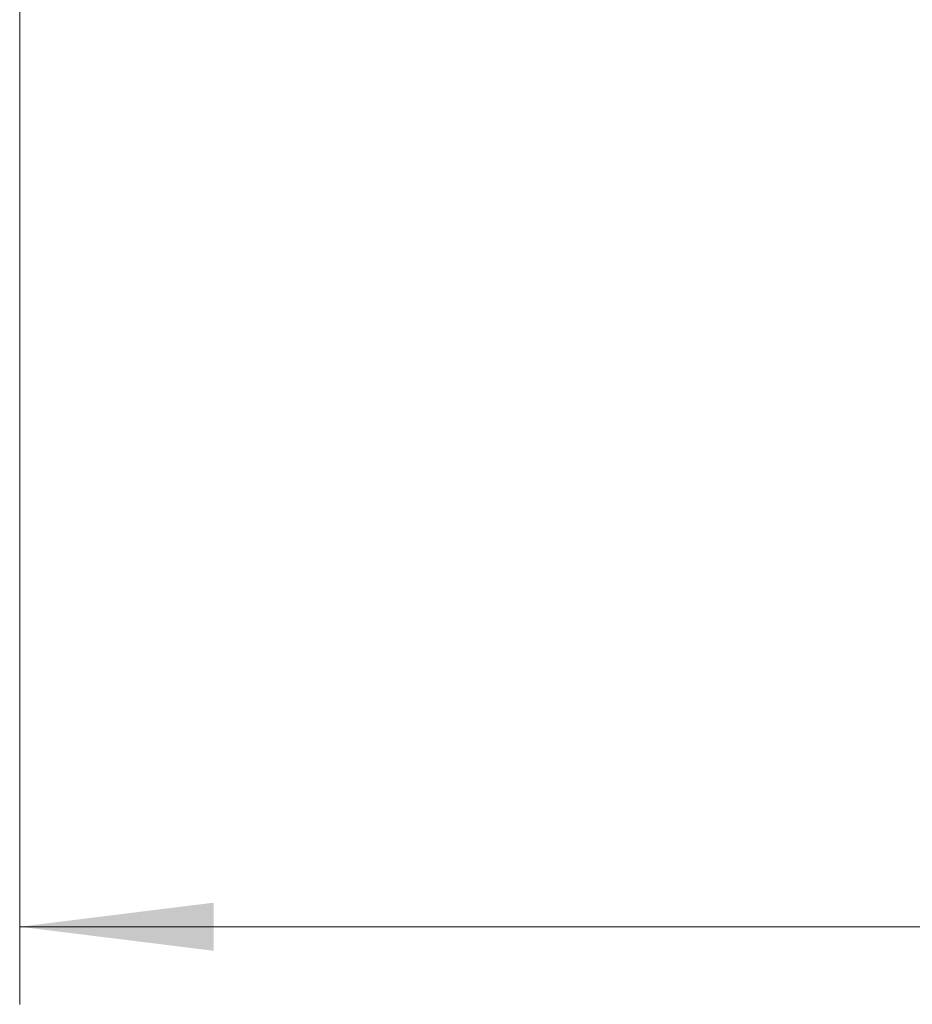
# Model space of a CAD drawing. Header units: millimetres. Extents: x 5 to 597, y 5 to 415.
# Tile 41 of 132: x 308 to 319, y 116 to 128. Entities that reach past the tile are written whole.
import ezdxf

# ---------------------------------------------------------------- set-up
doc = ezdxf.new("R2010")
doc.units = ezdxf.units.MM
doc.styles.add('SLDTEXTSTYLE0', font='ARIAL.TTF', dxfattribs={"width": 0.948})
doc.dimstyles.new('SLDDIMSTYLE1', dxfattribs={"dimtxt": 2.5, "dimasz": 2.5, "dimexe": 0, "dimexo": 0.0625, "dimtad": 1, "dimlfac": 5, "dimrnd": 1e-09, "dimzin": 12, "dimdsep": 46, "dimtxsty": 'SLDTEXTSTYLE0', "dimsah": 1, "dimcen": 0.09, "dimadec": 0, "dimazin": 3, "dimtfac": 1, "dimtofl": 0, "dimtmove": 0, "dimatfit": 3, "dimfxl": 0, "dimfrac": 2, "dimtolj": 1, "dimtzin": 12, "dimarcsym": 0})

# ---------------------------------------------------------------- blocks, each defined once
blk = doc.blocks.new('_D_8')
at = {"color": 7, "linetype": 'Continuous', "lineweight": 0}
for p, q in [((307.982, 136.306), (307.982, 115.577)), ((519.982, 136.316), (519.982, 115.577)), ((519.982, 116.577), (307.982, 116.577))]:
    blk.add_line(p, q, dxfattribs=at)
at = {"color": 7, "linetype": 'Continuous', "lineweight": 18}
for points in [[(307.982, 116.577), (310.482, 116.267), (310.482, 116.887)], [(519.982, 116.577), (517.482, 116.887), (517.482, 116.267)]]:
    blk.add_solid(points, dxfattribs=at)
at = {"color": 7, "linetype": 'Continuous', "lineweight": 18, "insert": (401.744, 119.8), "char_height": 2.5, "attachment_point": 1, "style": 'SLDTEXTSTYLE0'}
blk.add_mtext('1060', dxfattribs=at)

msp = doc.modelspace()

# ---------------------------------------------------------------- dimensions: what is measured, and where the dimension line sits
at = {"color": 7, "linetype": 'Continuous', "lineweight": 18}
dim = msp.add_linear_dim(base=(307.9821, 116.5775), p1=(519.9821, 137.3156), p2=(307.9821, 137.3056), dimstyle='SLDDIMSTYLE1', dxfattribs=at)
dim.commit()
dim.dimension.update_dxf_attribs({"geometry": '_D_8', "text_midpoint": (405.5635, 116.5775), "dimtype": 160})

doc.saveas('drawing.dxf')
